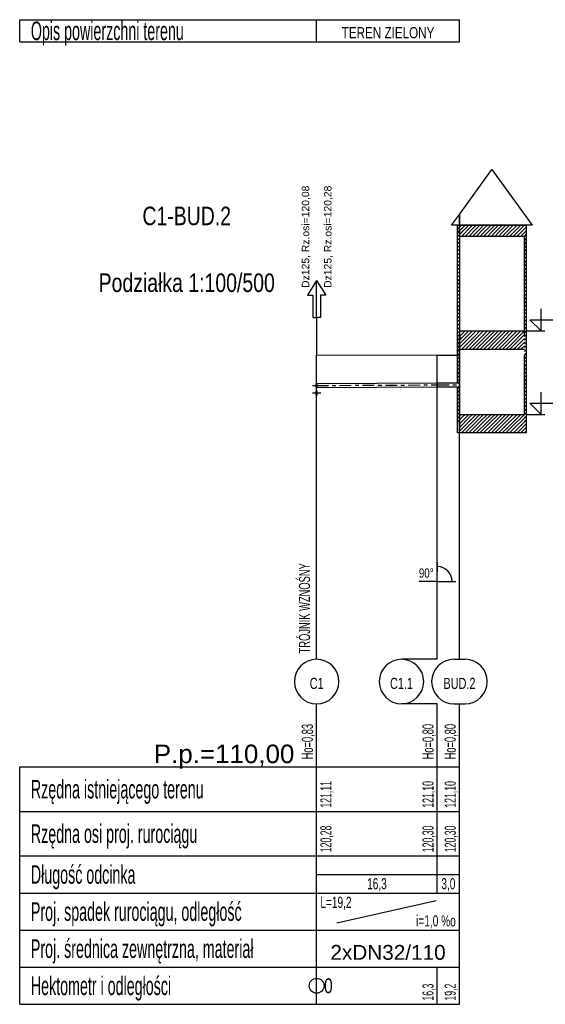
# Model space of a CAD drawing. Header units: metres. Extents: x 6594798 to 6595476, y 5882248 to 5882752.
# Tile 14 of 19: x 6595316 to 6595330, y 5882516 to 5882543. Entities that reach past the tile are written whole.
import ezdxf
from ezdxf.enums import TextEntityAlignment as Align

# ---------------------------------------------------------------- set-up
doc = ezdxf.new("R2010")
doc.units = ezdxf.units.M
doc.header["$MEASUREMENT"] = 0
doc.linetypes.add('CENTER', pattern=[50.8, 31.75, -6.35, 6.35, -6.35])
doc.layers.get('0').update_dxf_attribs({"color": 250, "linetype": 'CONTINUOUS', "lineweight": 100})
for name, color, linetype in [('CIENKA', 7, 'CONTINUOUS'), ('CIENKA2', 7, 'CONTINUOUS'), ('CIENKA_OSIOWA', 7, 'CENTER'), ('GRUBA', 7, 'CONTINUOUS'), ('SREDNIA', 7, 'CONTINUOUS')]:
    doc.layers.add(name, color=color, linetype=linetype)
doc.styles.add('Romans', font='arial.ttf')

# ---------------------------------------------------------------- blocks, each defined once
blk = doc.blocks.new('*X348')
at = {"layer": 'SREDNIA', "color": 2, "linetype": 'Continuous', "ltscale": 0.01}
for p, q in [((0.03798, 0.10198), (0.03803, 0.10203)), ((0.03798, 0.10098), (0.03813, 0.10113)), ((0.03803, 0.10203), (0.03844, 0.10244)), ((0.03813, 0.10113), (0.03848, 0.10148)), ((0.03798, 0.09998), (0.03823, 0.10023)), ((0.03798, 0.09898), (0.03833, 0.09933)), ((0.03798, 0.09798), (0.03843, 0.09843)), ((0.03823, 0.10023), (0.03848, 0.10048)), ((0.03833, 0.09933), (0.03848, 0.09948)), ((0.03843, 0.09843), (0.03848, 0.09848)), ((0.03842, 0.09742), (0.03798, 0.09698)), ((0.03831, 0.09631), (0.03798, 0.09598)), ((0.03849, 0.09649), (0.03831, 0.09631)), ((0.03848, 0.09748), (0.03842, 0.09742)), ((0.0385, 0.0975), (0.03848, 0.09748)), ((0.0385, 0.0965), (0.03849, 0.09649)), ((0.0382, 0.0952), (0.03798, 0.09498)), ((0.03809, 0.09409), (0.03798, 0.09398)), ((0.0385, 0.0935), (0.038, 0.093)), ((0.03849, 0.09449), (0.03809, 0.09409)), ((0.03849, 0.09549), (0.0382, 0.0952)), ((0.0385, 0.0955), (0.03849, 0.09549)), ((0.0385, 0.0945), (0.03849, 0.09449)), ((0.0385, 0.0935), (0.0385, 0.0935))]:
    blk.add_line(p, q, dxfattribs=at)

msp = doc.modelspace()

# ---------------------------------------------------------------- linework, layer by layer
at = {"layer": 'CIENKA', "linetype": 'Continuous', "ltscale": 0.01}
for p, q in [((6595315.548, 5882541.955), (6595315.548, 5882542.555)), ((6595315.548, 5882542.555), (6595323.548, 5882542.555)), ((6595323.548, 5882541.955), (6595323.548, 5882542.555)), ((6595323.548, 5882541.955), (6595323.548, 5882542.555)), ((6595323.548, 5882542.555), (6595327.397, 5882542.555)), ((6595327.397, 5882541.955), (6595327.397, 5882542.555)), ((6595315.548, 5882541.955), (6595323.548, 5882541.955)), ((6595323.548, 5882541.955), (6595327.397, 5882541.955)), ((6595323.548, 5882535.526), (6595323.298, 5882535.126)), ((6595323.548, 5882534.526), (6595323.548, 5882535.526)), ((6595323.548, 5882535.526), (6595323.798, 5882535.126)), ((6595323.548, 5882534.526), (6595323.548, 5882535.526)), ((6595323.298, 5882535.126), (6595323.448, 5882535.126)), ((6595323.448, 5882535.126), (6595323.448, 5882534.526)), ((6595323.798, 5882535.126), (6595323.648, 5882535.126)), ((6595323.648, 5882535.126), (6595323.648, 5882534.526)), ((6595323.448, 5882534.526), (6595323.548, 5882534.526)), ((6595323.548, 5882534.526), (6595323.548, 5882534.126)), ((6595323.648, 5882534.526), (6595323.548, 5882534.526)), ((6595323.548, 5882534.526), (6595323.548, 5882534.126)), ((6595323.548, 5882534.126), (6595323.548, 5882533.526)), ((6595323.548, 5882525.316), (6595323.548, 5882533.526)), ((6595326.799, 5882525.316), (6595326.799, 5882533.516)), ((6595327.397, 5882525.316), (6595327.397, 5882533.516)), ((6595323.435, 5882532.696), (6595323.66, 5882532.696)), ((6595323.435, 5882532.496), (6595323.66, 5882532.496)), ((6595326.799, 5882527.416), (6595327.299, 5882527.416)), ((6595327.247, 5882525.316), (6595327.547, 5882525.316)), ((6595323.548, 5882522.416), (6595323.548, 5882524.116)), ((6595326.799, 5882522.416), (6595326.799, 5882524.116)), ((6595327.247, 5882524.116), (6595327.547, 5882524.116)), ((6595327.397, 5882522.416), (6595327.397, 5882524.116)), ((6595315.548, 5882521.216), (6595315.548, 5882522.416)), ((6595315.548, 5882522.416), (6595323.548, 5882522.416)), ((6595323.548, 5882521.216), (6595323.548, 5882522.416)), ((6595323.548, 5882522.416), (6595327.397, 5882522.416)), ((6595326.799, 5882521.216), (6595326.799, 5882522.416)), ((6595327.397, 5882521.216), (6595327.397, 5882522.416)), ((6595315.548, 5882521.216), (6595323.548, 5882521.216)), ((6595315.548, 5882520.016), (6595315.548, 5882521.216)), ((6595323.548, 5882521.216), (6595327.397, 5882521.216)), ((6595323.548, 5882520.016), (6595323.548, 5882521.216)), ((6595326.799, 5882520.016), (6595326.799, 5882521.216)), ((6595327.397, 5882520.016), (6595327.397, 5882521.216)), ((6595315.548, 5882520.016), (6595323.548, 5882520.016)), ((6595315.548, 5882519.016), (6595315.548, 5882520.016)), ((6595323.548, 5882520.016), (6595327.397, 5882520.016)), ((6595323.548, 5882519.016), (6595323.548, 5882520.016)), ((6595326.799, 5882519.016), (6595326.799, 5882520.016)), ((6595327.397, 5882519.016), (6595327.397, 5882520.016)), ((6595323.548, 5882519.516), (6595327.397, 5882519.516)), ((6595315.548, 5882519.016), (6595323.548, 5882519.016)), ((6595315.548, 5882518.016), (6595315.548, 5882519.016)), ((6595323.548, 5882519.016), (6595327.397, 5882519.016)), ((6595323.548, 5882518.016), (6595323.548, 5882519.016)), ((6595327.397, 5882518.016), (6595327.397, 5882519.016)), ((6595315.548, 5882518.016), (6595323.548, 5882518.016)), ((6595315.548, 5882517.016), (6595315.548, 5882518.016)), ((6595323.548, 5882518.016), (6595327.397, 5882518.016)), ((6595323.548, 5882517.016), (6595323.548, 5882518.016)), ((6595327.397, 5882517.016), (6595327.397, 5882518.016)), ((6595315.548, 5882517.016), (6595323.548, 5882517.016)), ((6595315.548, 5882516.016), (6595315.548, 5882517.016)), ((6595323.548, 5882517.016), (6595327.397, 5882517.016)), ((6595323.548, 5882516.016), (6595323.548, 5882517.016)), ((6595323.548, 5882516.016), (6595323.548, 5882517.016)), ((6595323.548, 5882516.016), (6595323.548, 5882517.016)), ((6595326.799, 5882516.016), (6595326.799, 5882517.016)), ((6595327.397, 5882516.016), (6595327.397, 5882517.016)), ((6595315.548, 5882516.016), (6595323.548, 5882516.016)), ((6595323.548, 5882516.016), (6595327.397, 5882516.016))]:
    msp.add_line(p, q, dxfattribs=at)
at = {"layer": 'CIENKA', "linetype": 'Continuous'}
for p, q in [((6595326.799, 5882525.316), (6595325.835, 5882525.316)), ((6595326.799, 5882524.116), (6595325.835, 5882524.116))]:
    msp.add_line(p, q, dxfattribs=at)
at = {"layer": 'CIENKA', "linetype": 'Continuous', "ltscale": 0.01}
msp.add_circle((6595323.548, 5882516.516), 0.2, dxfattribs=at)
for centre, radius, start, end in [((6595326.799, 5882527.416), 0.4, 0, 89.6104), ((6595323.548, 5882524.716), 0.6, 90, 270), ((6595323.548, 5882524.716), 0.6, 270, 90), ((6595325.835, 5882524.716), 0.6, 90, 270), ((6595325.835, 5882524.716), 0.6, 270, 90), ((6595327.247, 5882524.716), 0.6, 90, 270), ((6595327.547, 5882524.716), 0.6, 270, 90)]:
    msp.add_arc(centre, radius, start, end, dxfattribs=at)
at = {"layer": 'CIENKA2', "linetype": 'Continuous', "ltscale": 0.01}
for p, q in [((6595329.597, 5882534.166), (6595329.597, 5882534.766)), ((6595329.597, 5882534.166), (6595329.297, 5882534.466)), ((6595329.297, 5882534.466), (6595330.597, 5882534.466)), ((6595329.197, 5882534.166), (6595329.697, 5882534.166)), ((6595329.597, 5882531.916), (6595329.597, 5882532.516)), ((6595329.597, 5882531.916), (6595329.297, 5882532.216)), ((6595329.297, 5882532.216), (6595330.597, 5882532.216)), ((6595329.197, 5882531.916), (6595329.697, 5882531.916))]:
    msp.add_line(p, q, dxfattribs=at)
at = {"layer": 'CIENKA_OSIOWA', "linetype": 'CENTER', "ltscale": 0.01}
for p, q in [((6595323.548, 5882532.696), (6595326.799, 5882532.713)), ((6595326.799, 5882532.713), (6595327.397, 5882532.716))]:
    msp.add_line(p, q, dxfattribs=at)
at = {"layer": 'GRUBA', "linetype": 'Continuous', "ltscale": 0.01}
for p, q in [((6595323.548, 5882533.526), (6595326.799, 5882533.516)), ((6595326.799, 5882533.516), (6595327.397, 5882533.516)), ((6595323.535, 5882532.646), (6595323.535, 5882532.746)), ((6595323.56, 5882532.646), (6595323.56, 5882532.746)), ((6595323.535, 5882532.446), (6595323.535, 5882532.546)), ((6595323.56, 5882532.446), (6595323.56, 5882532.546))]:
    msp.add_line(p, q, dxfattribs=at)
for centre, start, end in [((6595323.548, 5882532.746), 0, 180), ((6595323.548, 5882532.646), 180, 0), ((6595323.548, 5882532.546), 0, 180), ((6595323.548, 5882532.446), 180, 0)]:
    msp.add_arc(centre, 0.0125, start, end, dxfattribs=at)
at = {"layer": 'SREDNIA', "color": 2, "linetype": 'Continuous', "ltscale": 0.01}
for p, q in [((6595327.348, 5882537.016), (6595327.346, 5882537.015)), ((6595327.346, 5882537.015), (6595327.346, 5882537.014)), ((6595327.346, 5882537.014), (6595327.346, 5882537.014)), ((6595327.346, 5882537.014), (6595327.346, 5882537.014)), ((6595327.398, 5882536.966), (6595327.44, 5882537.009)), ((6595327.398, 5882536.866), (6595327.526, 5882536.994)), ((6595327.44, 5882537.009), (6595327.448, 5882537.016)), ((6595327.526, 5882536.994), (6595327.548, 5882537.016)), ((6595327.611, 5882536.98), (6595327.648, 5882537.016)), ((6595327.696, 5882536.965), (6595327.748, 5882537.016)), ((6595327.782, 5882536.951), (6595327.848, 5882537.016)), ((6595327.867, 5882536.936), (6595327.948, 5882537.016)), ((6595327.952, 5882536.921), (6595328.048, 5882537.016)), ((6595328.038, 5882536.907), (6595328.148, 5882537.016)), ((6595328.123, 5882536.892), (6595328.248, 5882537.016)), ((6595328.209, 5882536.877), (6595328.348, 5882537.016)), ((6595328.294, 5882536.863), (6595328.448, 5882537.016)), ((6595328.379, 5882536.848), (6595328.548, 5882537.016)), ((6595328.465, 5882536.833), (6595328.648, 5882537.016)), ((6595328.55, 5882536.819), (6595328.748, 5882537.016)), ((6595328.635, 5882536.804), (6595328.848, 5882537.016)), ((6595328.721, 5882536.79), (6595328.948, 5882537.016)), ((6595328.806, 5882536.775), (6595329.048, 5882537.016)), ((6595328.891, 5882536.76), (6595329.148, 5882537.016)), ((6595327.346, 5882536.914), (6595327.347, 5882536.916)), ((6595327.346, 5882536.814), (6595327.348, 5882536.817)), ((6595327.346, 5882536.714), (6595327.35, 5882536.719)), ((6595327.36, 5882536.929), (6595327.347, 5882536.916)), ((6595327.347, 5882536.916), (6595327.347, 5882536.916)), ((6595327.349, 5882536.818), (6595327.348, 5882536.817)), ((6595327.374, 5882536.843), (6595327.349, 5882536.818)), ((6595327.389, 5882536.758), (6595327.35, 5882536.719)), ((6595327.35, 5882536.719), (6595327.35, 5882536.719)), ((6595327.397, 5882536.966), (6595327.36, 5882536.929)), ((6595327.397, 5882536.865), (6595327.374, 5882536.843)), ((6595327.396, 5882536.765), (6595327.389, 5882536.758)), ((6595327.398, 5882536.766), (6595327.396, 5882536.765)), ((6595327.398, 5882536.966), (6595327.397, 5882536.966)), ((6595327.398, 5882536.866), (6595327.397, 5882536.865)), ((6595327.398, 5882536.766), (6595327.611, 5882536.98)), ((6595327.448, 5882536.716), (6595327.696, 5882536.965)), ((6595327.548, 5882536.716), (6595327.782, 5882536.951)), ((6595327.648, 5882536.716), (6595327.867, 5882536.936)), ((6595327.748, 5882536.716), (6595327.952, 5882536.921)), ((6595327.848, 5882536.716), (6595328.038, 5882536.907)), ((6595327.948, 5882536.716), (6595328.123, 5882536.892)), ((6595328.048, 5882536.716), (6595328.209, 5882536.877)), ((6595328.148, 5882536.716), (6595328.294, 5882536.863)), ((6595328.248, 5882536.716), (6595328.379, 5882536.848)), ((6595328.348, 5882536.716), (6595328.465, 5882536.833)), ((6595328.448, 5882536.716), (6595328.55, 5882536.819)), ((6595328.548, 5882536.716), (6595328.635, 5882536.804)), ((6595328.648, 5882536.716), (6595328.721, 5882536.79)), ((6595328.748, 5882536.716), (6595328.806, 5882536.775)), ((6595328.848, 5882536.716), (6595328.891, 5882536.76)), ((6595328.948, 5882536.716), (6595328.977, 5882536.746)), ((6595328.977, 5882536.746), (6595329.188, 5882536.956)), ((6595329.048, 5882536.716), (6595329.062, 5882536.731)), ((6595329.062, 5882536.731), (6595329.168, 5882536.836)), ((6595329.148, 5882536.716), (6595329.198, 5882536.766)), ((6595329.198, 5882536.766), (6595329.148, 5882536.716)), ((6595329.168, 5882536.836), (6595329.198, 5882536.866)), ((6595329.188, 5882536.956), (6595329.198, 5882536.966)), ((6595327.346, 5882536.614), (6595327.351, 5882536.62)), ((6595327.346, 5882536.514), (6595327.353, 5882536.521)), ((6595327.352, 5882536.621), (6595327.351, 5882536.62)), ((6595327.396, 5882536.664), (6595327.352, 5882536.621)), ((6595327.354, 5882536.523), (6595327.353, 5882536.521)), ((6595327.396, 5882536.564), (6595327.354, 5882536.523)), ((6595327.396, 5882536.464), (6595327.355, 5882536.424)), ((6595329.198, 5882536.666), (6595329.148, 5882536.617)), ((6595329.148, 5882536.616), (6595329.148, 5882536.617)), ((6595329.148, 5882536.516), (6595329.149, 5882536.518)), ((6595329.198, 5882536.566), (6595329.149, 5882536.518)), ((6595329.198, 5882536.466), (6595329.15, 5882536.419)), ((6595327.346, 5882536.414), (6595327.354, 5882536.423)), ((6595327.346, 5882536.314), (6595327.355, 5882536.324)), ((6595327.346, 5882536.214), (6595327.357, 5882536.226)), ((6595327.355, 5882536.424), (6595327.354, 5882536.423)), ((6595327.357, 5882536.326), (6595327.355, 5882536.324)), ((6595327.396, 5882536.364), (6595327.357, 5882536.326)), ((6595327.359, 5882536.228), (6595327.357, 5882536.226)), ((6595327.396, 5882536.264), (6595327.359, 5882536.228)), ((6595329.148, 5882536.416), (6595329.15, 5882536.419)), ((6595329.148, 5882536.316), (6595329.151, 5882536.32)), ((6595329.148, 5882536.216), (6595329.152, 5882536.221)), ((6595329.198, 5882536.366), (6595329.151, 5882536.32)), ((6595329.198, 5882536.266), (6595329.152, 5882536.221)), ((6595327.346, 5882536.114), (6595327.358, 5882536.127)), ((6595327.346, 5882536.014), (6595327.36, 5882536.028)), ((6595327.346, 5882535.914), (6595327.361, 5882535.93)), ((6595327.36, 5882536.129), (6595327.358, 5882536.127)), ((6595327.396, 5882536.164), (6595327.36, 5882536.129)), ((6595327.362, 5882536.031), (6595327.36, 5882536.028)), ((6595327.364, 5882535.932), (6595327.361, 5882535.93)), ((6595327.396, 5882536.064), (6595327.362, 5882536.031)), ((6595327.396, 5882535.964), (6595327.364, 5882535.932)), ((6595329.148, 5882536.116), (6595329.153, 5882536.122)), ((6595329.148, 5882536.016), (6595329.154, 5882536.023)), ((6595329.148, 5882535.916), (6595329.155, 5882535.924)), ((6595329.198, 5882536.166), (6595329.153, 5882536.122)), ((6595329.198, 5882536.066), (6595329.154, 5882536.023)), ((6595329.198, 5882535.966), (6595329.155, 5882535.924)), ((6595327.346, 5882535.814), (6595327.362, 5882535.831)), ((6595327.346, 5882535.714), (6595327.364, 5882535.733)), ((6595327.365, 5882535.834), (6595327.362, 5882535.831)), ((6595327.367, 5882535.736), (6595327.364, 5882535.733)), ((6595327.396, 5882535.864), (6595327.365, 5882535.834)), ((6595327.396, 5882535.764), (6595327.367, 5882535.736)), ((6595327.396, 5882535.664), (6595327.369, 5882535.637)), ((6595329.148, 5882535.816), (6595329.156, 5882535.825)), ((6595329.148, 5882535.716), (6595329.157, 5882535.726)), ((6595329.198, 5882535.866), (6595329.156, 5882535.825)), ((6595329.198, 5882535.766), (6595329.157, 5882535.726)), ((6595329.198, 5882535.666), (6595329.158, 5882535.627)), ((6595327.346, 5882535.614), (6595327.365, 5882535.634)), ((6595327.346, 5882535.514), (6595327.367, 5882535.536)), ((6595327.346, 5882535.414), (6595327.368, 5882535.437)), ((6595327.369, 5882535.637), (6595327.365, 5882535.634)), ((6595327.37, 5882535.539), (6595327.367, 5882535.536)), ((6595327.372, 5882535.441), (6595327.368, 5882535.437)), ((6595327.396, 5882535.564), (6595327.37, 5882535.539)), ((6595327.396, 5882535.464), (6595327.372, 5882535.441)), ((6595329.148, 5882535.616), (6595329.158, 5882535.627)), ((6595329.148, 5882535.516), (6595329.159, 5882535.528)), ((6595329.148, 5882535.416), (6595329.16, 5882535.429)), ((6595329.198, 5882535.566), (6595329.159, 5882535.528)), ((6595329.198, 5882535.466), (6595329.16, 5882535.429)), ((6595327.346, 5882535.314), (6595327.37, 5882535.338)), ((6595327.346, 5882535.214), (6595327.371, 5882535.24)), ((6595327.346, 5882535.114), (6595327.372, 5882535.141)), ((6595327.373, 5882535.342), (6595327.37, 5882535.338)), ((6595327.375, 5882535.244), (6595327.371, 5882535.24)), ((6595327.377, 5882535.146), (6595327.372, 5882535.141)), ((6595327.396, 5882535.364), (6595327.373, 5882535.342)), ((6595327.396, 5882535.264), (6595327.375, 5882535.244)), ((6595327.396, 5882535.164), (6595327.377, 5882535.146)), ((6595329.148, 5882535.316), (6595329.161, 5882535.329)), ((6595329.148, 5882535.216), (6595329.162, 5882535.23)), ((6595329.148, 5882535.116), (6595329.162, 5882535.131)), ((6595329.198, 5882535.366), (6595329.161, 5882535.329)), ((6595329.198, 5882535.266), (6595329.162, 5882535.23)), ((6595329.198, 5882535.166), (6595329.162, 5882535.131)), ((6595327.346, 5882535.014), (6595327.374, 5882535.043)), ((6595327.346, 5882534.914), (6595327.375, 5882534.944)), ((6595327.378, 5882535.047), (6595327.374, 5882535.043)), ((6595327.38, 5882534.949), (6595327.375, 5882534.944)), ((6595327.396, 5882535.064), (6595327.378, 5882535.047)), ((6595327.396, 5882534.964), (6595327.38, 5882534.949)), ((6595327.396, 5882534.864), (6595327.382, 5882534.85)), ((6595329.148, 5882535.016), (6595329.163, 5882535.032)), ((6595329.148, 5882534.916), (6595329.164, 5882534.933)), ((6595329.198, 5882535.066), (6595329.163, 5882535.032)), ((6595329.198, 5882534.966), (6595329.164, 5882534.933)), ((6595329.198, 5882534.866), (6595329.165, 5882534.834)), ((6595327.346, 5882534.814), (6595327.377, 5882534.845)), ((6595327.346, 5882534.714), (6595327.378, 5882534.747)), ((6595327.346, 5882534.614), (6595327.379, 5882534.648)), ((6595327.382, 5882534.85), (6595327.377, 5882534.845)), ((6595327.383, 5882534.752), (6595327.378, 5882534.747)), ((6595327.385, 5882534.654), (6595327.379, 5882534.648)), ((6595327.396, 5882534.764), (6595327.383, 5882534.752)), ((6595327.396, 5882534.664), (6595327.385, 5882534.654)), ((6595329.148, 5882534.816), (6595329.165, 5882534.834)), ((6595329.148, 5882534.716), (6595329.166, 5882534.735)), ((6595329.148, 5882534.616), (6595329.167, 5882534.636)), ((6595329.198, 5882534.766), (6595329.166, 5882534.735)), ((6595329.198, 5882534.666), (6595329.167, 5882534.636)), ((6595327.346, 5882534.514), (6595327.381, 5882534.55)), ((6595327.346, 5882534.414), (6595327.382, 5882534.451)), ((6595327.346, 5882534.314), (6595327.384, 5882534.352)), ((6595327.387, 5882534.555), (6595327.381, 5882534.55)), ((6595327.388, 5882534.457), (6595327.382, 5882534.451)), ((6595327.39, 5882534.359), (6595327.384, 5882534.352)), ((6595327.396, 5882534.564), (6595327.387, 5882534.555)), ((6595327.396, 5882534.464), (6595327.388, 5882534.457)), ((6595327.396, 5882534.364), (6595327.39, 5882534.359)), ((6595329.148, 5882534.516), (6595329.168, 5882534.537)), ((6595329.148, 5882534.416), (6595329.169, 5882534.438)), ((6595329.148, 5882534.316), (6595329.17, 5882534.339)), ((6595329.198, 5882534.566), (6595329.168, 5882534.537)), ((6595329.198, 5882534.466), (6595329.169, 5882534.438)), ((6595329.198, 5882534.366), (6595329.17, 5882534.339)), ((6595327.346, 5882534.214), (6595327.385, 5882534.254)), ((6595327.346, 5882534.114), (6595327.386, 5882534.155)), ((6595327.391, 5882534.26), (6595327.385, 5882534.254)), ((6595327.393, 5882534.162), (6595327.386, 5882534.155)), ((6595327.396, 5882534.264), (6595327.391, 5882534.26)), ((6595327.396, 5882534.164), (6595327.393, 5882534.162)), ((6595327.396, 5882534.064), (6595327.395, 5882534.064)), ((6595327.398, 5882534.016), (6595327.514, 5882534.133)), ((6595327.398, 5882533.916), (6595327.592, 5882534.111)), ((6595327.398, 5882533.816), (6595327.67, 5882534.089)), ((6595327.398, 5882533.716), (6595327.748, 5882534.066)), ((6595327.436, 5882534.155), (6595327.448, 5882534.166)), ((6595327.514, 5882534.133), (6595327.548, 5882534.166)), ((6595327.592, 5882534.111), (6595327.648, 5882534.166)), ((6595327.67, 5882534.089), (6595327.748, 5882534.166)), ((6595327.748, 5882534.066), (6595327.848, 5882534.166)), ((6595327.825, 5882534.044), (6595327.948, 5882534.166)), ((6595327.903, 5882534.022), (6595328.048, 5882534.166)), ((6595327.981, 5882534), (6595328.148, 5882534.166)), ((6595328.059, 5882533.977), (6595328.248, 5882534.166)), ((6595328.136, 5882533.955), (6595328.348, 5882534.166)), ((6595328.214, 5882533.933), (6595328.448, 5882534.166)), ((6595328.292, 5882533.911), (6595328.548, 5882534.166)), ((6595328.37, 5882533.889), (6595328.648, 5882534.166)), ((6595328.448, 5882533.866), (6595328.748, 5882534.166)), ((6595328.525, 5882533.844), (6595328.848, 5882534.166)), ((6595328.603, 5882533.822), (6595328.948, 5882534.166)), ((6595328.681, 5882533.8), (6595329.048, 5882534.166)), ((6595328.759, 5882533.777), (6595329.148, 5882534.166)), ((6595328.759, 5882533.777), (6595329.148, 5882534.166)), ((6595328.836, 5882533.755), (6595329.148, 5882534.066)), ((6595329.148, 5882534.216), (6595329.171, 5882534.24)), ((6595329.148, 5882534.116), (6595329.172, 5882534.141)), ((6595329.198, 5882534.266), (6595329.171, 5882534.24)), ((6595329.198, 5882534.166), (6595329.172, 5882534.141)), ((6595329.198, 5882534.066), (6595329.173, 5882534.042)), ((6595327.346, 5882534.014), (6595327.388, 5882534.057)), ((6595327.346, 5882533.914), (6595327.389, 5882533.958)), ((6595327.346, 5882533.814), (6595327.391, 5882533.859)), ((6595327.395, 5882534.064), (6595327.388, 5882534.057)), ((6595327.396, 5882533.964), (6595327.389, 5882533.958)), ((6595327.396, 5882533.864), (6595327.391, 5882533.859)), ((6595327.398, 5882533.966), (6595327.396, 5882533.965)), ((6595327.396, 5882533.965), (6595327.396, 5882533.964)), ((6595327.398, 5882533.866), (6595327.396, 5882533.865)), ((6595327.396, 5882533.865), (6595327.396, 5882533.864)), ((6595327.398, 5882533.966), (6595327.436, 5882534.005)), ((6595327.448, 5882533.666), (6595327.825, 5882534.044)), ((6595327.548, 5882533.666), (6595327.903, 5882534.022)), ((6595327.648, 5882533.666), (6595327.981, 5882534)), ((6595327.748, 5882533.666), (6595328.059, 5882533.977)), ((6595327.848, 5882533.666), (6595328.136, 5882533.955)), ((6595327.948, 5882533.666), (6595328.214, 5882533.933)), ((6595328.048, 5882533.666), (6595328.292, 5882533.911)), ((6595328.148, 5882533.666), (6595328.37, 5882533.889)), ((6595328.248, 5882533.666), (6595328.448, 5882533.866)), ((6595328.348, 5882533.666), (6595328.525, 5882533.844)), ((6595328.448, 5882533.666), (6595328.603, 5882533.822)), ((6595328.548, 5882533.666), (6595328.681, 5882533.8)), ((6595328.914, 5882533.733), (6595329.148, 5882533.966)), ((6595328.992, 5882533.711), (6595329.148, 5882533.866)), ((6595329.148, 5882534.016), (6595329.173, 5882534.042)), ((6595329.148, 5882534.016), (6595329.173, 5882534.042)), ((6595329.148, 5882533.916), (6595329.149, 5882533.918)), ((6595329.148, 5882533.816), (6595329.151, 5882533.82)), ((6595329.149, 5882533.918), (6595329.174, 5882533.943)), ((6595329.151, 5882533.82), (6595329.175, 5882533.843)), ((6595329.198, 5882533.966), (6595329.174, 5882533.943)), ((6595329.198, 5882533.866), (6595329.175, 5882533.843)), ((6595327.346, 5882533.714), (6595327.392, 5882533.761)), ((6595327.346, 5882533.614), (6595327.393, 5882533.662)), ((6595327.346, 5882533.514), (6595327.395, 5882533.564)), ((6595327.396, 5882533.764), (6595327.392, 5882533.761)), ((6595327.396, 5882533.664), (6595327.393, 5882533.662)), ((6595327.396, 5882533.564), (6595327.395, 5882533.564)), ((6595327.397, 5882533.765), (6595327.396, 5882533.764)), ((6595327.397, 5882533.666), (6595327.396, 5882533.664)), ((6595327.397, 5882533.566), (6595327.396, 5882533.564)), ((6595327.398, 5882533.766), (6595327.397, 5882533.765)), ((6595327.398, 5882533.666), (6595327.397, 5882533.666)), ((6595327.398, 5882533.566), (6595327.397, 5882533.566)), ((6595328.648, 5882533.666), (6595328.759, 5882533.777)), ((6595328.748, 5882533.666), (6595328.836, 5882533.755)), ((6595328.848, 5882533.666), (6595328.914, 5882533.733)), ((6595328.948, 5882533.666), (6595328.992, 5882533.711)), ((6595329.048, 5882533.666), (6595329.07, 5882533.689)), ((6595329.07, 5882533.689), (6595329.148, 5882533.766)), ((6595329.148, 5882533.716), (6595329.153, 5882533.722)), ((6595329.148, 5882533.616), (6595329.155, 5882533.624)), ((6595329.153, 5882533.722), (6595329.176, 5882533.744)), ((6595329.155, 5882533.624), (6595329.177, 5882533.645)), ((6595329.157, 5882533.526), (6595329.177, 5882533.546)), ((6595329.198, 5882533.766), (6595329.176, 5882533.744)), ((6595329.198, 5882533.666), (6595329.177, 5882533.645)), ((6595329.198, 5882533.566), (6595329.177, 5882533.546)), ((6595327.393, 5882533.462), (6595327.346, 5882533.414)), ((6595327.388, 5882533.357), (6595327.346, 5882533.314)), ((6595327.396, 5882533.364), (6595327.388, 5882533.357)), ((6595327.396, 5882533.464), (6595327.393, 5882533.462)), ((6595329.148, 5882533.516), (6595329.157, 5882533.526)), ((6595329.148, 5882533.516), (6595329.157, 5882533.526)), ((6595329.148, 5882533.416), (6595329.15, 5882533.419)), ((6595329.148, 5882533.316), (6595329.152, 5882533.321)), ((6595329.15, 5882533.419), (6595329.159, 5882533.428)), ((6595329.152, 5882533.321), (6595329.161, 5882533.33)), ((6595329.159, 5882533.428), (6595329.178, 5882533.447)), ((6595329.161, 5882533.33), (6595329.179, 5882533.348)), ((6595329.198, 5882533.466), (6595329.178, 5882533.447)), ((6595329.198, 5882533.366), (6595329.179, 5882533.348)), ((6595327.383, 5882533.252), (6595327.346, 5882533.214)), ((6595327.378, 5882533.147), (6595327.346, 5882533.114)), ((6595327.373, 5882533.042), (6595327.346, 5882533.014)), ((6595327.396, 5882533.064), (6595327.373, 5882533.042)), ((6595327.396, 5882533.164), (6595327.378, 5882533.147)), ((6595327.396, 5882533.264), (6595327.383, 5882533.252)), ((6595329.148, 5882533.216), (6595329.155, 5882533.223)), ((6595329.148, 5882533.116), (6595329.157, 5882533.126)), ((6595329.148, 5882533.016), (6595329.159, 5882533.028)), ((6595329.155, 5882533.223), (6595329.163, 5882533.231)), ((6595329.157, 5882533.126), (6595329.165, 5882533.133)), ((6595329.159, 5882533.028), (6595329.166, 5882533.035)), ((6595329.163, 5882533.231), (6595329.18, 5882533.249)), ((6595329.165, 5882533.133), (6595329.181, 5882533.15)), ((6595329.166, 5882533.035), (6595329.182, 5882533.051)), ((6595329.198, 5882533.266), (6595329.18, 5882533.249)), ((6595329.198, 5882533.166), (6595329.181, 5882533.15)), ((6595329.198, 5882533.066), (6595329.182, 5882533.051)), ((6595327.368, 5882532.937), (6595327.346, 5882532.914)), ((6595327.363, 5882532.832), (6595327.346, 5882532.814)), ((6595327.396, 5882532.864), (6595327.363, 5882532.832)), ((6595327.396, 5882532.964), (6595327.368, 5882532.937)), ((6595329.148, 5882532.916), (6595329.161, 5882532.93)), ((6595329.148, 5882532.816), (6595329.164, 5882532.833)), ((6595329.161, 5882532.93), (6595329.168, 5882532.937)), ((6595329.164, 5882532.833), (6595329.17, 5882532.839)), ((6595329.166, 5882532.735), (6595329.172, 5882532.741)), ((6595329.168, 5882532.937), (6595329.183, 5882532.952)), ((6595329.17, 5882532.839), (6595329.184, 5882532.853)), ((6595329.172, 5882532.741), (6595329.185, 5882532.754)), ((6595329.198, 5882532.966), (6595329.183, 5882532.952)), ((6595329.198, 5882532.866), (6595329.184, 5882532.853)), ((6595329.198, 5882532.766), (6595329.185, 5882532.754)), ((6595327.347, 5882532.715), (6595327.346, 5882532.714)), ((6595327.353, 5882532.622), (6595327.346, 5882532.614)), ((6595327.348, 5882532.517), (6595327.346, 5882532.514)), ((6595327.396, 5882532.564), (6595327.348, 5882532.517)), ((6595327.396, 5882532.664), (6595327.353, 5882532.622)), ((6595329.148, 5882532.716), (6595329.166, 5882532.735)), ((6595329.148, 5882532.616), (6595329.168, 5882532.637)), ((6595329.148, 5882532.516), (6595329.171, 5882532.54)), ((6595329.168, 5882532.637), (6595329.174, 5882532.643)), ((6595329.171, 5882532.54), (6595329.176, 5882532.545)), ((6595329.174, 5882532.643), (6595329.186, 5882532.655)), ((6595329.176, 5882532.545), (6595329.187, 5882532.556)), ((6595329.198, 5882532.666), (6595329.186, 5882532.655)), ((6595329.198, 5882532.566), (6595329.187, 5882532.556)), ((6595329.148, 5882532.416), (6595329.173, 5882532.442)), ((6595329.148, 5882532.316), (6595329.175, 5882532.344)), ((6595329.148, 5882532.216), (6595329.178, 5882532.247)), ((6595329.173, 5882532.442), (6595329.178, 5882532.447)), ((6595329.175, 5882532.344), (6595329.18, 5882532.348)), ((6595329.178, 5882532.447), (6595329.188, 5882532.457)), ((6595329.178, 5882532.247), (6595329.181, 5882532.25)), ((6595329.18, 5882532.348), (6595329.189, 5882532.357)), ((6595329.181, 5882532.25), (6595329.19, 5882532.258)), ((6595329.198, 5882532.466), (6595329.188, 5882532.457)), ((6595329.198, 5882532.366), (6595329.189, 5882532.357)), ((6595329.198, 5882532.266), (6595329.19, 5882532.258)), ((6595329.148, 5882532.116), (6595329.18, 5882532.149)), ((6595329.148, 5882532.016), (6595329.182, 5882532.051)), ((6595329.148, 5882531.916), (6595329.185, 5882531.954)), ((6595329.148, 5882531.916), (6595329.185, 5882531.954)), ((6595329.18, 5882532.149), (6595329.183, 5882532.152)), ((6595329.182, 5882532.051), (6595329.185, 5882532.054)), ((6595329.183, 5882532.152), (6595329.191, 5882532.159)), ((6595329.185, 5882532.054), (6595329.191, 5882532.06)), ((6595329.185, 5882531.954), (6595329.187, 5882531.956)), ((6595329.187, 5882531.956), (6595329.192, 5882531.961)), ((6595329.198, 5882532.166), (6595329.191, 5882532.159)), ((6595329.198, 5882532.066), (6595329.191, 5882532.06)), ((6595329.198, 5882531.966), (6595329.192, 5882531.961)), ((6595327.398, 5882531.866), (6595327.437, 5882531.906)), ((6595327.398, 5882531.766), (6595327.515, 5882531.884)), ((6595327.398, 5882531.666), (6595327.593, 5882531.862)), ((6595327.398, 5882531.566), (6595327.671, 5882531.84)), ((6595327.398, 5882531.466), (6595327.75, 5882531.819)), ((6595327.437, 5882531.906), (6595327.448, 5882531.916)), ((6595327.448, 5882531.416), (6595327.828, 5882531.797)), ((6595327.515, 5882531.884), (6595327.548, 5882531.916)), ((6595327.548, 5882531.416), (6595327.906, 5882531.775)), ((6595327.593, 5882531.862), (6595327.648, 5882531.916)), ((6595327.648, 5882531.416), (6595327.984, 5882531.753)), ((6595327.671, 5882531.84), (6595327.748, 5882531.916)), ((6595327.748, 5882531.416), (6595328.063, 5882531.732)), ((6595327.75, 5882531.819), (6595327.848, 5882531.916)), ((6595327.828, 5882531.797), (6595327.948, 5882531.916)), ((6595327.848, 5882531.416), (6595328.141, 5882531.71)), ((6595327.906, 5882531.775), (6595328.048, 5882531.916)), ((6595327.948, 5882531.416), (6595328.219, 5882531.688)), ((6595327.984, 5882531.753), (6595328.148, 5882531.916)), ((6595328.063, 5882531.732), (6595328.248, 5882531.916)), ((6595328.141, 5882531.71), (6595328.348, 5882531.916)), ((6595328.219, 5882531.688), (6595328.448, 5882531.916)), ((6595328.298, 5882531.666), (6595328.548, 5882531.916)), ((6595328.376, 5882531.645), (6595328.648, 5882531.916)), ((6595328.454, 5882531.623), (6595328.748, 5882531.916)), ((6595328.532, 5882531.601), (6595328.848, 5882531.916)), ((6595328.611, 5882531.579), (6595328.948, 5882531.916)), ((6595328.689, 5882531.558), (6595329.048, 5882531.916)), ((6595328.767, 5882531.536), (6595329.148, 5882531.916)), ((6595328.767, 5882531.536), (6595329.148, 5882531.916)), ((6595328.845, 5882531.514), (6595329.157, 5882531.825)), ((6595328.924, 5882531.492), (6595329.166, 5882531.735)), ((6595329.157, 5882531.825), (6595329.187, 5882531.856)), ((6595329.166, 5882531.735), (6595329.189, 5882531.758)), ((6595329.187, 5882531.856), (6595329.189, 5882531.858)), ((6595329.189, 5882531.858), (6595329.193, 5882531.862)), ((6595329.189, 5882531.758), (6595329.191, 5882531.76)), ((6595329.191, 5882531.76), (6595329.194, 5882531.763)), ((6595329.198, 5882531.866), (6595329.193, 5882531.862)), ((6595329.198, 5882531.766), (6595329.194, 5882531.763)), ((6595328.048, 5882531.416), (6595328.298, 5882531.666)), ((6595328.148, 5882531.416), (6595328.376, 5882531.645)), ((6595328.248, 5882531.416), (6595328.454, 5882531.623)), ((6595328.348, 5882531.416), (6595328.532, 5882531.601)), ((6595328.448, 5882531.416), (6595328.611, 5882531.579)), ((6595328.548, 5882531.416), (6595328.689, 5882531.558)), ((6595328.648, 5882531.416), (6595328.767, 5882531.536)), ((6595328.748, 5882531.416), (6595328.845, 5882531.514)), ((6595328.848, 5882531.416), (6595328.924, 5882531.492)), ((6595328.948, 5882531.416), (6595329.002, 5882531.471)), ((6595329.002, 5882531.471), (6595329.175, 5882531.644)), ((6595329.048, 5882531.416), (6595329.08, 5882531.449)), ((6595329.08, 5882531.449), (6595329.184, 5882531.553)), ((6595329.148, 5882531.416), (6595329.158, 5882531.427)), ((6595329.158, 5882531.427), (6595329.193, 5882531.462)), ((6595329.175, 5882531.644), (6595329.192, 5882531.661)), ((6595329.184, 5882531.553), (6595329.194, 5882531.563)), ((6595329.192, 5882531.661), (6595329.193, 5882531.662)), ((6595329.193, 5882531.662), (6595329.195, 5882531.664)), ((6595329.193, 5882531.462), (6595329.196, 5882531.465)), ((6595329.194, 5882531.563), (6595329.195, 5882531.564)), ((6595329.198, 5882531.666), (6595329.195, 5882531.664)), ((6595329.195, 5882531.564), (6595329.196, 5882531.565)), ((6595329.198, 5882531.566), (6595329.196, 5882531.565)), ((6595329.196, 5882531.465), (6595329.197, 5882531.465)), ((6595329.198, 5882531.466), (6595329.197, 5882531.466)), ((6595329.197, 5882531.465), (6595329.197, 5882531.466))]:
    msp.add_line(p, q, dxfattribs=at)
at = {"layer": 'SREDNIA', "linetype": 'Continuous', "ltscale": 0.01}
for p, q in [((6595327.398, 5882536.716), (6595327.398, 5882537.016)), ((6595327.398, 5882537.016), (6595329.198, 5882537.016)), ((6595329.198, 5882537.016), (6595329.198, 5882531.416)), ((6595329.148, 5882536.716), (6595327.398, 5882536.716)), ((6595329.148, 5882534.016), (6595329.148, 5882536.716)), ((6595327.398, 5882534.166), (6595329.148, 5882534.166)), ((6595327.398, 5882533.516), (6595327.398, 5882534.016)), ((6595329.148, 5882533.666), (6595327.398, 5882533.666)), ((6595323.548, 5882533.526), (6595326.799, 5882533.516)), ((6595326.799, 5882533.516), (6595327.397, 5882533.516)), ((6595329.148, 5882531.916), (6595329.148, 5882533.516)), ((6595323.548, 5882532.751), (6595326.799, 5882532.768)), ((6595323.548, 5882532.748), (6595326.799, 5882532.765)), ((6595323.548, 5882532.751), (6595323.548, 5882532.748)), ((6595323.548, 5882532.748), (6595323.548, 5882532.644)), ((6595326.799, 5882532.768), (6595327.397, 5882532.771)), ((6595326.799, 5882532.768), (6595326.799, 5882532.765)), ((6595326.799, 5882532.768), (6595326.799, 5882532.765)), ((6595326.799, 5882532.765), (6595327.397, 5882532.768)), ((6595326.799, 5882532.765), (6595326.799, 5882532.661)), ((6595326.799, 5882532.765), (6595326.799, 5882532.661)), ((6595327.397, 5882532.771), (6595327.397, 5882532.768)), ((6595327.397, 5882532.768), (6595327.397, 5882532.664)), ((6595323.548, 5882532.644), (6595326.799, 5882532.661)), ((6595323.548, 5882532.641), (6595326.799, 5882532.658)), ((6595323.548, 5882532.644), (6595323.548, 5882532.641)), ((6595326.799, 5882532.661), (6595327.397, 5882532.664)), ((6595326.799, 5882532.661), (6595326.799, 5882532.658)), ((6595326.799, 5882532.661), (6595326.799, 5882532.658)), ((6595326.799, 5882532.658), (6595327.397, 5882532.661)), ((6595327.397, 5882532.664), (6595327.397, 5882532.661)), ((6595327.398, 5882531.416), (6595327.398, 5882531.916)), ((6595327.398, 5882531.916), (6595329.148, 5882531.916)), ((6595329.198, 5882531.416), (6595327.398, 5882531.416)), ((6595326.799, 5882527.416), (6595326.802, 5882527.916)), ((6595326.799, 5882527.416), (6595326.299, 5882527.416)), ((6595324.088, 5882518.216), (6595326.767, 5882518.816))]:
    msp.add_line(p, q, dxfattribs=at)
for points in [[(6595328.271, 5882538.516), (6595329.357, 5882537.016), (6595327.397, 5882537.016), (6595327.397, 5882537.309), (6595328.271, 5882538.516)], [(6595327.397, 5882537.016), (6595327.185, 5882537.016), (6595327.397, 5882537.309), (6595327.397, 5882537.016)], [(6595327.398, 5882537.016), (6595327.398, 5882536.716), (6595327.396, 5882536.716), (6595327.396, 5882534.016), (6595327.398, 5882534.016), (6595327.398, 5882533.516), (6595327.396, 5882533.516), (6595327.395, 5882532.77), (6595327.345, 5882532.77), (6595327.346, 5882537.016), (6595327.398, 5882537.016)], [(6595327.396, 5882532.66), (6595327.396, 5882531.916), (6595327.398, 5882531.916), (6595327.398, 5882531.416), (6595327.346, 5882531.416), (6595327.346, 5882532.66), (6595327.396, 5882532.66)]]:
    msp.add_lwpolyline(points, dxfattribs=at)

# ---------------------------------------------------------------- block references
at = {"linetype": 'Continuous', "xscale": 100, "yscale": 100, "zscale": 100}
msp.add_blockref('*X348', (6595323.548, 5882522.416), dxfattribs=at)

# ---------------------------------------------------------------- texts
at = {"layer": 'CIENKA', "linetype": 'Continuous', "ltscale": 0.01, "style": 'Romans', "width": 0.55}
for s, p in [('Opis powierzchni terenu', (6595315.848, 5882542.005)), ('Rzędna istniejącego terenu', (6595315.848, 5882521.566)), ('Rzędna osi proj. rurociągu', (6595315.848, 5882520.366)), ('Długość odcinka', (6595315.848, 5882519.266)), ('Proj. spadek rurociągu, odległość', (6595315.848, 5882518.266)), ('Proj. średnica zewnętrzna, materiał', (6595315.848, 5882517.266)), ('Hektometr i odległości', (6595315.848, 5882516.266))]:
    msp.add_text(s, height=0.5, dxfattribs=at).set_placement(p)
at = {"layer": 'CIENKA', "linetype": 'Continuous', "ltscale": 0.01, "style": 'Romans'}
for s, p in [('Dz125, Rz.osi=120,08', (6595323.348, 5882535.326)), ('Dz125, Rz.osi=120,28', (6595323.948, 5882535.326))]:
    msp.add_text(s, height=0.2, rotation=90, dxfattribs=at).set_placement(p)
at = {"layer": 'CIENKA', "linetype": 'Continuous', "ltscale": 0.01, "style": 'Romans', "width": 0.6}
for s, p in [('TRÓJNIK WZNOŚNY', (6595323.371, 5882525.475)), ('Ho=0,83', (6595323.448, 5882522.616)), ('Ho=0,80', (6595326.699, 5882522.616)), ('Ho=0,80', (6595327.297, 5882522.616))]:
    msp.add_text(s, height=0.3, rotation=90, dxfattribs=at).set_placement(p)
at = {"layer": 'CIENKA', "linetype": 'Continuous', "ltscale": 0.01, "style": 'Romans', "width": 0.75}
msp.add_text('90%%d', height=0.25, dxfattribs=at).set_placement((6595326.699, 5882527.516), align=Align.RIGHT)
at = {"layer": 'CIENKA2', "linetype": 'Continuous', "ltscale": 0.01, "style": 'Romans'}
for s, width, p in [('TEREN ZIELONY', 0.75, (6595325.472, 5882542.055)), ('16,3', 0.65, (6595325.173, 5882519.116)), ('3,0', 0.65, (6595327.098, 5882519.116))]:
    msp.add_text(s, height=0.3, dxfattribs=dict(at, width=width)).set_placement(p, align=Align.CENTER)
at = {"layer": 'CIENKA2', "linetype": 'Continuous', "ltscale": 0.01, "style": 'Romans', "width": 0.56}
for s, p in [('121,11', (6595323.948, 5882521.316)), ('121,10', (6595326.699, 5882521.316)), ('121,10', (6595327.297, 5882521.316)), ('120,28', (6595323.948, 5882520.116)), ('120,30', (6595326.699, 5882520.116)), ('120,30', (6595327.297, 5882520.116)), ('16,3', (6595326.699, 5882516.116)), ('19,2', (6595327.297, 5882516.116))]:
    msp.add_text(s, height=0.3, rotation=90, dxfattribs=at).set_placement(p)
at = {"layer": 'CIENKA2', "linetype": 'Continuous', "ltscale": 0.01, "style": 'Romans', "width": 0.65}
msp.add_text('L=19,2', height=0.3, dxfattribs=at).set_placement((6595323.648, 5882518.616))
at = {"layer": 'GRUBA', "linetype": 'Continuous', "ltscale": 0.01, "style": 'Romans'}
for s, height, width, p in [('C1-BUD.2', 0.5, 0.75, (6595320.048, 5882537.016)), ('Podziałka 1:100/500', 0.5, 0.75, (6595320.048, 5882535.216)), ('C1', 0.3, 0.7, (6595323.548, 5882524.516)), ('C1.1', 0.3, 0.7, (6595325.835, 5882524.516)), ('BUD.2', 0.3, 0.7, (6595327.397, 5882524.516))]:
    msp.add_text(s, height=height, dxfattribs=dict(at, width=width)).set_placement(p, align=Align.CENTER)
msp.add_text('P.p.=110,00', height=0.5, dxfattribs=at).set_placement((6595322.948, 5882522.516), align=Align.RIGHT)
at = {"layer": 'GRUBA', "linetype": 'Continuous', "ltscale": 0.01, "style": 'Romans', "width": 0.75}
msp.add_text('0', height=0.4, dxfattribs=at).set_placement((6595323.748, 5882516.316))
at = {"layer": 'SREDNIA', "linetype": 'Continuous', "ltscale": 0.01, "style": 'Romans', "width": 0.65}
msp.add_text('i=1,0 %o', height=0.3, dxfattribs=at).set_placement((6595327.297, 5882518.116), align=Align.RIGHT)
at = {"layer": 'SREDNIA', "linetype": 'Continuous', "ltscale": 0.01, "style": 'Romans'}
msp.add_text('2xDN32/110', height=0.4, dxfattribs=at).set_placement((6595325.472, 5882517.216), align=Align.CENTER)

doc.saveas('drawing.dxf')
